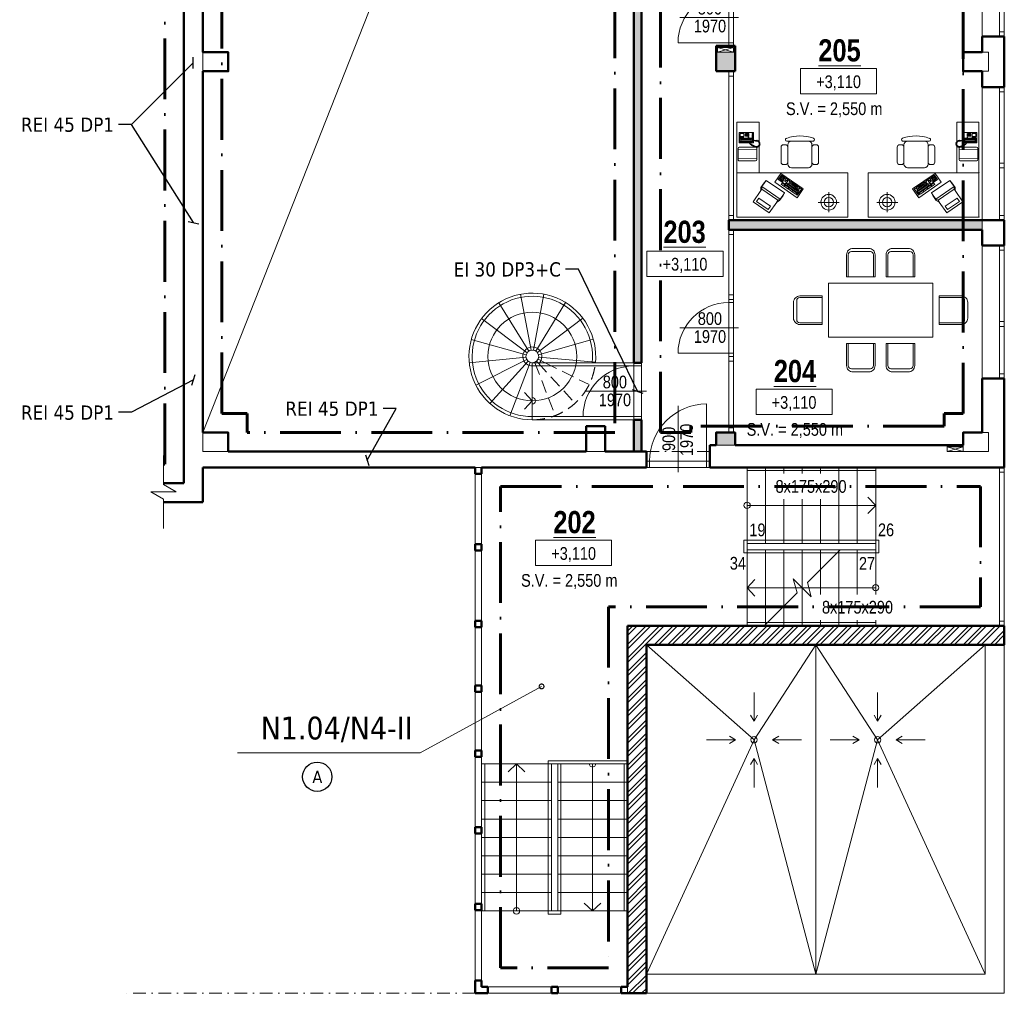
# Model space of a CAD drawing. Header units: millimetres. Extents: x 25686 to 158540, y -33439 to 84825.
# Tile 18 of 23: x 109312 to 124854, y 46792 to 62157. Entities that reach past the tile are written whole.
import ezdxf
from ezdxf.enums import TextEntityAlignment as Align

# ---------------------------------------------------------------- set-up
doc = ezdxf.new("R2010")
doc.units = ezdxf.units.MM
doc.header["$LTSCALE"] = 400
for name, pattern in [('ACAD_ISO10W100', [18, 12, -3, 0, -3]), ('DASHDOT', [1, 0.5, -0.25, 0, -0.25]), ('DASHED', [0.75, 0.5, -0.25])]:
    doc.linetypes.add(name, pattern=pattern)
for name, color, linetype, lineweight in [('N_kce-pohled', 7, 'Continuous', 18), ('N_kce_nad_viditelné', 7, 'DASHDOT', 18), ('N_kce_pod', 7, 'DASHED', 18), ('N_kóty_výškové', 7, 'Continuous', 13), ('N_nábytek', 7, 'Continuous', 13), ('N_popis', 7, 'Continuous', 13), ('N_popis místnosti', 7, 'Continuous', 13), ('N_tenká', 7, 'Continuous', 18), ('N_tlustá', 7, 'Continuous', 50), ('N_výplně otvorů', 7, 'Continuous', 18), ('N_šrafy', 7, 'Continuous', 13), ('PBS', 1, 'ACAD_ISO10W100', 60), ('PBS - požární odolnost', 1, 'Continuous', 30), ('S_kce_pohled', 7, 'Continuous', 18), ('S_popis', 7, 'Continuous', 13), ('S_tenká', 7, 'Continuous', 18), ('S_tlustá', 7, 'Continuous', 50)]:
    doc.layers.add(name, color=color, linetype=linetype, lineweight=lineweight)
doc.styles.add('PBS', font='tahoma.ttf')
doc.styles.get("Standard").update_dxf_attribs({"font": 'ARIALN.TTF'})
doc.dimstyles.new('pozice', dxfattribs={"dimscale": 0, "dimtxt": 400, "dimasz": 125, "dimexe": 0.2, "dimexo": 0, "dimgap": 100, "dimtad": 0, "dimjust": 2, "dimdec": 0, "dimrnd": 5, "dimzin": 0, "dimdsep": 46, "dimtxsty": 'Standard', "dimblk": 'NONE', "dimcen": 0, "dimse1": 1, "dimse2": 1, "dimclrd": 256, "dimclre": 4, "dimclrt": 256, "dimadec": 0, "dimazin": 0, "dimtfac": 1, "dimtdec": 0, "dimtmove": 2, "dimatfit": 2, "dimldrblk": 'DOTSMALL', "dimfxl": 1, "dimtvp": 1, "dimtolj": 1, "dimtzin": 0, "dimlwd": 20, "dimarcsym": 0})
doc.dimstyles.new('pozice-dveře', dxfattribs={"dimscale": 0, "dimtxt": 0.15, "dimasz": 125, "dimexe": 0.2, "dimexo": 0, "dimgap": 0.05, "dimtad": 1, "dimjust": 1, "dimdec": 0, "dimrnd": 5, "dimzin": 0, "dimdsep": 46, "dimtxsty": 'Standard', "dimblk": 'OBLIQUE', "dimcen": 0, "dimse1": 1, "dimse2": 1, "dimclrd": 256, "dimclre": 4, "dimclrt": 256, "dimadec": 0, "dimazin": 0, "dimtfac": 1, "dimtdec": 0, "dimtmove": 0, "dimatfit": 1, "dimldrblk": 'OBLIQUE', "dimfxl": 1, "dimtvp": 1, "dimtolj": 1, "dimtzin": 0, "dimlwd": 25, "dimarcsym": 0})

# ---------------------------------------------------------------- blocks, each defined once
blk = doc.blocks.new('*U141')
at = {"color": 0}
for p, q in [((0, 75), (900, 75)), ((0, 75), (0, 0)), ((0, 0), (900, 0)), ((75, 75), (75, 0)), ((825, 0), (825, 75)), ((900, 0), (900, 75))]:
    blk.add_line(p, q, dxfattribs=at)
blk = doc.blocks.new('*U139')
at = {"color": 0}
for p, q in [((0, 75), (900, 75)), ((0, 75), (0, 0)), ((0, 0), (900, 0)), ((75, 75), (75, 0)), ((825, 0), (825, 75)), ((900, 0), (900, 75))]:
    blk.add_line(p, q, dxfattribs=at)
blk = doc.blocks.new('A$C1C031582')
for p, q in [((0, 3500), (0, 746)), ((1399, 3500), (0, 3500)), ((1399, 0), (1399, 3500)), ((464, 2564), (464, 3224)), ((788, 2900), (154, 2900)), ((1656, 2503), (1656, 2444)), ((2207, 2579), (1731, 2579)), ((2283, 2444), (2283, 2503)), ((1559, 2255), (1559, 1718)), ((1731, 2369), (1672, 2369)), ((1731, 2369), (2207, 2369)), ((2280, 2369), (2207, 2369)), ((2394, 2416), (2394, 2255)), ((2394, 2255), (2394, 1718)), ((1672, 1605), (1731, 1605)), ((2207, 1605), (1731, 1605)), ((2207, 1605), (2280, 1605)), ((2394, 1718), (2394, 1605)), ((2394, 1605), (2394, 1576)), ((1656, 1529), (1656, 1470)), ((1731, 1395), (2207, 1395)), ((2283, 1470), (2283, 1529)), ((0, 0), (0, 743)), ((1399, 700), (2999, 700)), ((2170, 628), (1817, 628)), ((2999, 700), (2999, 0)), ((2999, 0), (0, 0)), ((2165, 36), (1812, 38))]:
    blk.add_line(p, q)
at = {"linetype": 'ByBlock'}
for p, q in [((889, 2093), (609, 1900)), ((609, 1900), (1098, 1192)), ((725, 1932), (687, 1906)), ((687, 1906), (710, 1873)), ((710, 1873), (747, 1899)), ((760, 1880), (723, 1855)), ((747, 1899), (725, 1932)), ((743, 1944), (888, 2044)), ((1030, 1530), (743, 1944)), ((837, 1768), (760, 1880)), ((767, 1920), (791, 1936)), ((791, 1936), (797, 1926)), ((797, 1926), (830, 1949)), ((805, 1925), (1024, 1608)), ((830, 1949), (836, 1940)), ((836, 1940), (864, 1959)), ((843, 1930), (1042, 1641)), ((864, 1959), (874, 1945)), ((874, 1945), (902, 1964)), ((880, 1936), (1067, 1665)), ((888, 2044), (917, 2002)), ((1377, 1385), (889, 2093)), ((917, 2002), (889, 1983)), ((889, 1983), (905, 1960)), ((905, 1960), (933, 1979)), ((933, 1979), (1123, 1704)), ((962, 1937), (934, 1918)), ((934, 1918), (1069, 1722)), ((723, 1855), (800, 1743)), ((800, 1743), (837, 1768)), ((847, 1755), (810, 1729)), ((810, 1729), (887, 1617)), ((924, 1643), (847, 1755)), ((887, 1617), (924, 1643)), ((931, 1633), (893, 1608)), ((893, 1608), (974, 1491)), ((1011, 1517), (931, 1633)), ((1030, 1599), (1002, 1580)), ((1174, 1629), (1030, 1530)), ((1037, 1590), (1030, 1599)), ((1097, 1562), (1036, 1520)), ((1064, 1609), (1037, 1590)), ((1075, 1644), (1052, 1627)), ((1052, 1627), (1064, 1609)), ((1093, 1677), (1065, 1658)), ((1065, 1658), (1075, 1644)), ((1069, 1722), (1097, 1741)), ((1123, 1704), (1095, 1685)), ((1095, 1685), (1117, 1652)), ((1158, 1474), (1097, 1562)), ((1117, 1652), (1145, 1671)), ((1167, 1570), (1139, 1550)), ((1145, 1671), (1174, 1629)), ((1180, 1620), (1148, 1598)), ((1148, 1598), (1167, 1570)), ((1242, 1532), (1180, 1620)), ((473, 1256), (138, 1012)), ((526, 1348), (473, 1256)), ((485, 1257), (532, 1290)), ((680, 1454), (526, 1348)), ((532, 1290), (562, 1365)), ((882, 782), (532, 1290)), ((562, 1365), (683, 1449)), ((964, 783), (562, 1365)), ((761, 1496), (680, 1454)), ((683, 1449), (761, 1496)), ((1157, 923), (761, 1496)), ((974, 1491), (1011, 1517)), ((1017, 1508), (980, 1482)), ((980, 1482), (1041, 1393)), ((1079, 1419), (1017, 1508)), ((1036, 1520), (1097, 1432)), ((1041, 1393), (1079, 1419)), ((1097, 1432), (1158, 1474)), ((1098, 1192), (1377, 1385)), ((1247, 1514), (1107, 1418)), ((1107, 1418), (1184, 1306)), ((1135, 1437), (1189, 1358)), ((1139, 1550), (1162, 1518)), ((1162, 1518), (1190, 1537)), ((1166, 1452), (1217, 1377)), ((1184, 1306), (1324, 1403)), ((1190, 1537), (1209, 1509)), ((1253, 1395), (1193, 1353)), ((1193, 1353), (1209, 1330)), ((1195, 1479), (1250, 1400)), ((1209, 1509), (1242, 1532)), ((1227, 1494), (1262, 1442)), ((1324, 1403), (1247, 1514)), ((1304, 1431), (1253, 1395)), ((1253, 1395), (1269, 1372)), ((1262, 1442), (1285, 1458)), ((138, 1012), (486, 508)), ((237, 990), (344, 1064)), ((237, 990), (494, 617)), ((344, 1064), (601, 691)), ((486, 508), (836, 750)), ((494, 617), (601, 691)), ((836, 750), (882, 782)), ((836, 750), (935, 756)), ((882, 782), (964, 783)), ((935, 756), (1084, 859)), ((964, 783), (1085, 867)), ((1084, 859), (1157, 923)), ((1085, 867), (1157, 923)), ((1853, 38), (1858, 622)), ((2218, 624), (2199, 618)), ((2204, 646), (2202, 633)), ((2202, 633), (2218, 624)), ((2224, 646), (2204, 646)), ((2214, 675), (2209, 663)), ((2209, 663), (2224, 646)), ((2232, 670), (2214, 675)), ((2232, 695), (2223, 687)), ((2223, 687), (2232, 670)), ((2225, 611), (2234, 659)), ((2250, 687), (2232, 695)), ((2234, 659), (2262, 686)), ((2252, 713), (2242, 704)), ((2242, 704), (2250, 687)), ((2265, 697), (2252, 713)), ((2262, 686), (2299, 702)), ((2274, 721), (2264, 716)), ((2264, 716), (2265, 697)), ((2288, 708), (2274, 721)), ((2289, 725), (2288, 708)), ((2301, 728), (2289, 725)), ((2299, 702), (2337, 699)), ((2308, 708), (2301, 728)), ((2313, 726), (2308, 708)), ((2323, 725), (2313, 726)), ((2331, 708), (2323, 725)), ((2339, 725), (2331, 708)), ((2337, 699), (2371, 681)), ((2353, 721), (2339, 725)), ((2351, 700), (2353, 721)), ((2366, 713), (2351, 700)), ((2378, 705), (2366, 713)), ((2371, 681), (2395, 651)), ((2376, 688), (2378, 705)), ((2390, 699), (2376, 688)), ((2400, 688), (2390, 699)), ((2391, 670), (2400, 688)), ((2410, 674), (2391, 670)), ((2395, 651), (2398, 611)), ((2400, 645), (2418, 659)), ((2421, 643), (2400, 645)), ((2404, 615), (2422, 626)), ((2418, 659), (2410, 674)), ((2422, 626), (2421, 643)), ((1773, 78), (1777, 588)), ((2125, 36), (2129, 620)), ((2199, 618), (2202, 602)), ((2202, 602), (2219, 602)), ((2219, 602), (2206, 589)), ((2206, 589), (2210, 575)), ((2210, 588), (2206, 75)), ((2210, 575), (2230, 575)), ((2230, 575), (2212, 568)), ((2212, 568), (2218, 549)), ((2218, 549), (2237, 551)), ((2246, 551), (2225, 611)), ((2237, 551), (2225, 533)), ((2225, 533), (2232, 523)), ((2232, 523), (2250, 528)), ((2250, 528), (2241, 511)), ((2241, 511), (2248, 497)), ((2266, 514), (2246, 551)), ((2248, 497), (2265, 503)), ((2265, 503), (2253, 488)), ((2253, 488), (2260, 474)), ((2260, 474), (2277, 482)), ((2264, 509), (2266, 514)), ((2269, 508), (2264, 509)), ((2277, 482), (2264, 467)), ((2264, 467), (2269, 457)), ((2282, 482), (2269, 508)), ((2269, 457), (2287, 463)), ((2287, 463), (2277, 444)), ((2277, 444), (2282, 435)), ((2302, 447), (2282, 482)), ((2282, 435), (2299, 440)), ((2299, 440), (2288, 423)), ((2288, 423), (2291, 416)), ((2291, 416), (2298, 414)), ((2298, 414), (2309, 414)), ((2314, 428), (2302, 447)), ((2306, 422), (2314, 428)), ((2313, 422), (2306, 422)), ((2309, 414), (2318, 402)), ((2316, 418), (2313, 422)), ((2325, 412), (2316, 418)), ((2318, 402), (2326, 397)), ((2332, 407), (2325, 412)), ((2326, 397), (2343, 395)), ((2343, 405), (2332, 407)), ((2343, 512), (2350, 518)), ((2343, 78), (2343, 512)), ((2350, 518), (2417, 518)), ((2369, 474), (2384, 493)), ((2369, 96), (2369, 474)), ((2378, 483), (2375, 471)), ((2375, 471), (2403, 442)), ((2375, 471), (2375, 386)), ((2375, 386), (2381, 370)), ((2391, 490), (2378, 483)), ((2381, 370), (2391, 354)), ((2384, 493), (2421, 493)), ((2406, 449), (2391, 490)), ((2421, 490), (2391, 490)), ((2391, 354), (2394, 332)), ((2394, 332), (2394, 273)), ((2398, 611), (2395, 596)), ((2395, 596), (2407, 588)), ((2403, 442), (2406, 449)), ((2403, 273), (2403, 442)), ((2423, 612), (2404, 615)), ((2407, 588), (2406, 571)), ((2406, 571), (2408, 556)), ((2406, 449), (2450, 449)), ((2408, 556), (2416, 526)), ((2414, 589), (2421, 596)), ((2416, 586), (2414, 589)), ((2416, 569), (2416, 586)), ((2423, 539), (2416, 569)), ((2416, 526), (2420, 505)), ((2420, 505), (2422, 480)), ((2421, 596), (2423, 612)), ((2422, 480), (2431, 480)), ((2431, 507), (2423, 539)), ((2428, 518), (2664, 518)), ((2431, 480), (2431, 507)), ((2431, 493), (2475, 493)), ((2466, 490), (2431, 490)), ((2450, 449), (2466, 490)), ((2453, 442), (2450, 449)), ((2482, 471), (2453, 442)), ((2453, 273), (2453, 442)), ((2466, 354), (2463, 332)), ((2463, 332), (2463, 273)), ((2466, 490), (2479, 483)), ((2475, 370), (2466, 354)), ((2475, 493), (2491, 477)), ((2482, 386), (2475, 370)), ((2479, 483), (2482, 471)), ((2482, 471), (2482, 386)), ((2491, 477), (2491, 96)), ((2510, 376), (2535, 376)), ((2510, 358), (2510, 376)), ((2535, 358), (2510, 358)), ((2513, 496), (2513, 477)), ((2545, 496), (2513, 496)), ((2513, 477), (2545, 477)), ((2535, 376), (2535, 358)), ((2545, 477), (2545, 496)), ((2554, 376), (2573, 376)), ((2554, 358), (2554, 376)), ((2573, 358), (2554, 358)), ((2554, 323), (2554, 342)), ((2554, 342), (2573, 342)), ((2573, 323), (2554, 323)), ((2557, 496), (2557, 477)), ((2589, 496), (2557, 496)), ((2557, 477), (2589, 477)), ((2573, 376), (2573, 358)), ((2573, 342), (2573, 323)), ((2586, 358), (2586, 376)), ((2586, 376), (2604, 376)), ((2604, 358), (2586, 358)), ((2586, 323), (2586, 342)), ((2586, 342), (2604, 342)), ((2604, 323), (2586, 323)), ((2589, 477), (2589, 496)), ((2601, 496), (2601, 477)), ((2633, 496), (2601, 496)), ((2601, 477), (2633, 477)), ((2604, 376), (2604, 358)), ((2604, 342), (2604, 323)), ((2617, 376), (2636, 376)), ((2617, 358), (2617, 376)), ((2636, 358), (2617, 358)), ((2617, 342), (2636, 342)), ((2617, 323), (2617, 342)), ((2636, 323), (2617, 323)), ((2633, 477), (2633, 496)), ((2636, 376), (2636, 358)), ((2636, 342), (2636, 323)), ((2664, 518), (2671, 512)), ((2671, 512), (2671, 78)), ((2350, 71), (2343, 78)), ((2664, 71), (2350, 71)), ((2384, 81), (2369, 96)), ((2375, 188), (2381, 203)), ((2375, 103), (2375, 188)), ((2375, 103), (2403, 131)), ((2378, 90), (2375, 103)), ((2391, 84), (2378, 90)), ((2381, 203), (2391, 219)), ((2479, 81), (2384, 81)), ((2391, 219), (2394, 241)), ((2406, 125), (2391, 84)), ((2466, 84), (2391, 84)), ((2394, 241), (2394, 273)), ((2403, 273), (2403, 131)), ((2403, 131), (2406, 125)), ((2406, 125), (2450, 125)), ((2453, 131), (2450, 125)), ((2450, 125), (2466, 84)), ((2453, 273), (2453, 131)), ((2482, 103), (2453, 131)), ((2463, 241), (2463, 273)), ((2466, 219), (2463, 241)), ((2475, 203), (2466, 219)), ((2466, 84), (2479, 90)), ((2482, 188), (2475, 203)), ((2479, 90), (2482, 103)), ((2491, 96), (2479, 81)), ((2482, 103), (2482, 188)), ((2513, 210), (2513, 200)), ((2538, 210), (2513, 210)), ((2513, 200), (2538, 200)), ((2513, 191), (2513, 181)), ((2538, 191), (2513, 191)), ((2513, 181), (2538, 181)), ((2538, 172), (2513, 172)), ((2513, 172), (2513, 162)), ((2513, 162), (2538, 162)), ((2513, 153), (2513, 144)), ((2538, 153), (2513, 153)), ((2513, 144), (2538, 144)), ((2513, 134), (2513, 125)), ((2538, 134), (2513, 134)), ((2513, 125), (2538, 125)), ((2513, 115), (2513, 106)), ((2538, 115), (2513, 115)), ((2513, 106), (2538, 106)), ((2538, 200), (2538, 210)), ((2538, 181), (2538, 191)), ((2538, 162), (2538, 172)), ((2538, 144), (2538, 153)), ((2538, 125), (2538, 134)), ((2538, 106), (2538, 115)), ((2548, 216), (2639, 216)), ((2548, 100), (2548, 216)), ((2639, 100), (2548, 100)), ((2554, 307), (2573, 307)), ((2554, 288), (2554, 307)), ((2573, 288), (2554, 288)), ((2554, 273), (2573, 273)), ((2554, 254), (2554, 273)), ((2573, 254), (2554, 254)), ((2573, 307), (2573, 288)), ((2573, 273), (2573, 254)), ((2586, 307), (2604, 307)), ((2586, 288), (2586, 307)), ((2604, 288), (2586, 288)), ((2586, 254), (2586, 273)), ((2586, 273), (2604, 273)), ((2604, 254), (2586, 254)), ((2604, 307), (2604, 288)), ((2604, 273), (2604, 254)), ((2617, 307), (2636, 307)), ((2617, 288), (2617, 307)), ((2636, 288), (2617, 288)), ((2617, 273), (2636, 273)), ((2617, 254), (2617, 273)), ((2636, 254), (2617, 254)), ((2636, 307), (2636, 288)), ((2636, 273), (2636, 254)), ((2639, 216), (2639, 100)), ((2671, 78), (2664, 71))]:
    blk.add_line(p, q, dxfattribs=at)
for radius in [248, 148]:
    blk.add_circle((468, 2898), radius)
for centre, radius, start, end in [((1731, 2503), 75.6, 90, 180), ((2207, 2503), 75.6, 0, 90), ((1672, 2255), 113, 90, 180), ((1731, 2444), 75.6, 180, 270), ((2207, 2444), 75.6, 270, 0), ((2280, 2255), 113, 0, 90), ((2441, 2399), 50.2, 20.0456, 159.9544), ((1323, 1991), 1239, 339.6389, 20.0456), ((1672, 1718), 113, 180, 270), ((1731, 1529), 75.6, 90, 180), ((2207, 1529), 75.6, 0, 90), ((2280, 1718), 113, 270, 0), ((2441, 1576), 47.4, 180, 339.6389), ((1731, 1470), 75.6, 180, 270), ((2207, 1470), 75.6, 270, 0), ((1817, 588), 40, 90, 179.5491), ((2170, 588), 40, 359.5491, 90), ((1813, 78), 40, 179.5491, 269.603), ((2166, 76), 40, 269.603, 359.5491)]:
    blk.add_arc(centre, radius, start, end)
for p in [(0, 0), (1399, 0)]:
    blk.add_point(p, dxfattribs=at)
blk = doc.blocks.new('*U70')
at = {"linetype": 'ByBlock'}
for p, q in [((-400, 0), (-450, 0)), ((-400, -75), (-400, 0)), ((0, 78), (0, -846)), ((-400, -75), (-450, -75)), ((400, 0), (400, -75)), ((450, 0), (400, 0)), ((400, -75), (400, -875)), ((450, -75), (400, -75))]:
    blk.add_line(p, q, dxfattribs=at)
for p, q in [((-450, -75), (-450, 0)), ((450, -75), (450, 0))]:
    blk.add_line(p, q)
at = {"linetype": 'Continuous'}
for p, q in [((400, 0), (-400, 0)), ((400, -75), (-400, -75))]:
    blk.add_line(p, q, dxfattribs=at)
at = {"linetype": 'ByBlock'}
blk.add_arc((400, -75), 800, 180, 270, dxfattribs=at)
at = {"linetype": 'ByBlock', "flags": 8}
blk.add_attdef('SIRKA', text='', height=100, rotation=90, dxfattribs=at).set_placement((13, -372), align=Align.BOTTOM_CENTER)
blk.add_attdef('VYSKA', text='', height=100, rotation=90, dxfattribs=at).set_placement((35, -371), align=Align.TOP_CENTER)
blk = doc.blocks.new('*U79')
at = {"color": 0}
for p, q in [((0, 75), (2350, 75)), ((0, 75), (0, 0)), ((0, 0), (2350, 0)), ((75, 75), (75, 0)), ((2275, 0), (2275, 75)), ((2350, 0), (2350, 75))]:
    blk.add_line(p, q, dxfattribs=at)
blk = doc.blocks.new('*U52')
at = {"color": 0}
for p, q in [((0, 75), (1100, 75)), ((0, 75), (0, 0)), ((0, 0), (1100, 0)), ((75, 75), (75, 0)), ((1025, 0), (1025, 75)), ((1100, 0), (1100, 75))]:
    blk.add_line(p, q, dxfattribs=at)
blk = doc.blocks.new('*U66')
at = {"linetype": 'ByBlock'}
for p, q in [((-400, 0), (-450, 0)), ((-400, -75), (-400, 0)), ((0, 78), (0, -846)), ((-400, -75), (-450, -75)), ((400, 0), (400, -75)), ((450, 0), (400, 0)), ((400, -75), (400, -875)), ((450, -75), (400, -75))]:
    blk.add_line(p, q, dxfattribs=at)
for p, q in [((-450, -75), (-450, 0)), ((450, -75), (450, 0))]:
    blk.add_line(p, q)
at = {"linetype": 'Continuous'}
for p, q in [((400, 0), (-400, 0)), ((400, -75), (-400, -75))]:
    blk.add_line(p, q, dxfattribs=at)
at = {"linetype": 'ByBlock'}
blk.add_arc((400, -75), 800, 180, 270, dxfattribs=at)
at = {"linetype": 'ByBlock', "flags": 8}
blk.add_attdef('SIRKA', text='', height=100, rotation=90, dxfattribs=at).set_placement((13, -372), align=Align.BOTTOM_CENTER)
blk.add_attdef('VYSKA', text='', height=100, rotation=90, dxfattribs=at).set_placement((35, -371), align=Align.TOP_CENTER)
blk = doc.blocks.new('*U53')
at = {"color": 0}
for p, q in [((0, 75), (1200, 75)), ((0, 75), (0, 0)), ((0, 0), (1200, 0)), ((75, 75), (75, 0)), ((1125, 0), (1125, 75)), ((1200, 0), (1200, 75))]:
    blk.add_line(p, q, dxfattribs=at)
blk = doc.blocks.new('*U71')
at = {"linetype": 'ByBlock'}
for p, q in [((0, -78), (0, 971)), ((450, 100), (450, 1000)), ((-450, 100), (-500, 100)), ((-450, 100), (-450, 0)), ((450, 0), (450, 100)), ((500, 100), (450, 100)), ((500, 0), (450, 0)), ((-450, 0), (-500, 0))]:
    blk.add_line(p, q, dxfattribs=at)
at = {"linetype": 'Continuous'}
for p, q in [((450, 100), (-450, 100)), ((450, 0), (-450, 0))]:
    blk.add_line(p, q, dxfattribs=at)
at = {"linetype": 'ByBlock'}
blk.add_arc((450, 100), 900, 90, 180, dxfattribs=at)
at = {"linetype": 'ByBlock', "flags": 8}
blk.add_attdef('SIRKA', text='', height=100, rotation=90, dxfattribs=at).set_placement((13, 448), align=Align.BOTTOM_CENTER)
blk.add_attdef('VYSKA', text='', height=100, rotation=90, dxfattribs=at).set_placement((35, 440), align=Align.TOP_CENTER)
blk = doc.blocks.new('*U140')
at = {"color": 0}
for p, q in [((0, 75), (900, 75)), ((0, 75), (0, 0)), ((0, 0), (900, 0)), ((75, 75), (75, 0)), ((825, 0), (825, 75)), ((900, 0), (900, 75))]:
    blk.add_line(p, q, dxfattribs=at)
blk = doc.blocks.new('*U73')
for p, q in [((12, 0), (0, 0)), ((0, 0), (0, -4)), ((12, -4), (12, 0)), ((0, -4), (12, -4))]:
    blk.add_line(p, q)
blk.add_attdef('VYSKA', text='', height=2).set_placement((6, -3.08), align=Align.CENTER)
blk = doc.blocks.new('*U74')
at = {"ltscale": 5}
for p, q in [((40.6, 0), (0, 0)), ((38.11, 2.61), (40.6, 0)), ((38.11, -2.61), (40.6, 0))]:
    blk.add_line(p, q, dxfattribs=at)
blk.add_circle((0, 0), 1, dxfattribs=at)
blk = doc.blocks.new('*U75')
at = {"ltscale": 5}
for p, q in [((40.6, 0), (0, 0)), ((38.11, 2.61), (40.6, 0)), ((38.11, -2.61), (40.6, 0))]:
    blk.add_line(p, q, dxfattribs=at)
blk.add_circle((0, 0), 1, dxfattribs=at)
blk = doc.blocks.new('zidle_02')
for points in [[(125, 450), (-125, 450, 0.414214), (-225, 350), (-225, 0), (225, 0), (225, 350, 0.414214)], [(150, 400), (-150, 400, 0.414214), (-200, 350), (-200, 0), (200, 0), (200, 350, 0.414214)]]:
    blk.add_lwpolyline(points, format="xyb", close=True)
blk = doc.blocks.new('*U36')
at = {"lineweight": 13}
blk.add_lwpolyline([(0, 0), (1650, 0), (1650, 850), (0, 850)], close=True, dxfattribs=at)
blk.add_blockref('zidle_02', (512.5, 950))
at = {"xscale": -1}
blk.add_blockref('zidle_02', (1137.5, 950), dxfattribs=at)
for p, rotation in [((-100, 425), 90), ((1137.5, -100), 180)]:
    blk.add_blockref('zidle_02', p, dxfattribs=dict(rotation=rotation))
for p, rotation in [((1750, 425), 270), ((512.5, -100), 180)]:
    blk.add_blockref('zidle_02', p, dxfattribs=dict(at, rotation=rotation))
blk = doc.blocks.new('*U104')
at = {"ltscale": 5}
for p, q in [((46.4, 0), (0, 0)), ((43.91, 2.61), (46.4, 0)), ((43.91, -2.61), (46.4, 0))]:
    blk.add_line(p, q, dxfattribs=at)
blk.add_circle((0, 0), 1, dxfattribs=at)
blk = doc.blocks.new('*U105')
at = {"color": 0}
blk.add_line((0, 1), (0, -1), dxfattribs=at)
at = {"ltscale": 5}
for p, q in [((46.4, 0), (0, 0)), ((43.91, 2.61), (46.4, 0)), ((43.91, -2.61), (46.4, 0))]:
    blk.add_line(p, q, dxfattribs=at)
blk.add_arc((0, 0), 1, 270, 90, dxfattribs=at)
blk = doc.blocks.new('*U106')
at = {"color": 0}
for p, q in [((0, 75), (2500, 75)), ((0, 75), (0, 0)), ((0, 0), (2500, 0)), ((75, 75), (75, 0)), ((2425, 0), (2425, 75)), ((2500, 0), (2500, 75))]:
    blk.add_line(p, q, dxfattribs=at)
blk = doc.blocks.new('*U144')
at = {"color": 0}
for p, q in [((0, 75), (1275, 75)), ((0, 75), (0, 0)), ((0, 0), (1275, 0)), ((75, 75), (75, 0)), ((1200, 0), (1200, 75)), ((1275, 0), (1275, 75))]:
    blk.add_line(p, q, dxfattribs=at)
blk = doc.blocks.new('*U196')
at = {"color": 0}
for p in [(-3.91, 1.12), (3.3, 0), (-3.91, -1.12)]:
    blk.add_line(p, (-5.84, 0), dxfattribs=at)
blk.add_attdef('SPÁD', (-3.2, 0.75), '', height=2, dxfattribs=at)
blk = doc.blocks.new('*U197')
at = {"color": 0}
for p in [(-3.3, 0), (3.91, 1.12), (3.91, -1.12)]:
    blk.add_line(p, (5.84, 0), dxfattribs=at)
blk.add_attdef('SPÁD', (-3.2, 0.75), '', height=2, dxfattribs=at)
blk = doc.blocks.new('*U212')
at = {"linetype": 'Continuous'}
for p, q in [((400, 0), (-400, 0)), ((400, -125), (-400, -125))]:
    blk.add_line(p, q, dxfattribs=at)
at = {"linetype": 'ByBlock'}
for p, q in [((-400, -125), (-400, 0)), ((0, 78), (0, -896)), ((400, 0), (400, -125)), ((450, 0), (400, 0)), ((-400, 0), (-450, 0)), ((-400, -125), (-450, -125)), ((400, -125), (400, -925)), ((450, -125), (400, -125))]:
    blk.add_line(p, q, dxfattribs=at)
for p, q in [((450, -125), (450, 0)), ((-450, -125), (-450, 0))]:
    blk.add_line(p, q)
blk.add_arc((400, -125), 800, 180, 270, dxfattribs=at)
at = {"linetype": 'ByBlock', "flags": 8}
blk.add_attdef('SIRKA', text='', height=100, rotation=90, dxfattribs=at).set_placement((13, -422), align=Align.BOTTOM_CENTER)
blk.add_attdef('VYSKA', text='', height=100, rotation=90, dxfattribs=at).set_placement((35, -421), align=Align.TOP_CENTER)
blk = doc.blocks.new('_Oblique')
at = {"color": 0, "linetype": 'ByBlock', "lineweight": -2}
blk.add_line((-0.5, -0.5), (0.5, 0.5), dxfattribs=at)
blk = doc.blocks.new('_DotSmall')
at = {"color": 0, "linetype": 'ByBlock', "const_width": 0.5}
blk.add_lwpolyline([(-0.0625, 0, 1), (0.0625, 0, 1)], format="xyb", close=True, dxfattribs=at)
blk = doc.blocks.new('_None')

msp = doc.modelspace()

# ---------------------------------------------------------------- hatches: boundary and pattern name
at = {"layer": 'N_šrafy'}
h = msp.add_hatch(dxfattribs=at)
h.set_pattern_fill('CROSS', scale=250)
h.set_pattern_definition([(0, (0, 0), (62.5, 62.5), [31.25, -93.75]), (90, (15.625, -15.625), (-62.5, 62.5), [31.25, -93.75])])
h.paths.add_polyline_path([(119129, 72892), (119004, 72892), (119004, 56742), (119129, 56742)])
h.paths.add_polyline_path([(119129, 55842), (119004, 55842), (119004, 55342), (119129, 55342)])
h.paths.add_polyline_path([(124504, 58992), (120504, 58992), (120504, 58842), (124504, 58842)])
h.paths.add_polyline_path([(124054, 67492), (120604, 67492), (120604, 67342), (124054, 67342)])
h.paths.add_polyline_path([(122754, 71442), (122654, 71442), (122654, 70392), (122654, 70292), (122754, 70292)])
h.paths.add_polyline_path([(120604, 74092), (120604, 74142), (120504, 74142), (120504, 73192), (120604, 73192)])
h.paths.add_polyline_path([(114304, 76242), (114204, 76242), (114204, 76142), (114204, 75092), (114304, 75092)])
h.paths.add_polyline_path([(114304, 74292), (114204, 74292), (114204, 73292), (114304, 73292)])
h.paths.add_polyline_path([(113254, 73892), (113154, 73892), (113154, 73292), (113254, 73292)])
h.paths.add_polyline_path([(113254, 76142), (113154, 76142), (113154, 74692), (113254, 74692)])
h.paths.add_polyline_path([(124354, 63992), (124354, 64142), (120504, 64142), (120504, 63992)])
h = msp.add_hatch(dxfattribs=at)
h.set_pattern_fill('ZELEZOBETON', scale=50)
h.set_pattern_definition([(45, (0, 0), (-176.7767, 176.7767), []), (45, (70.7, 0), (-176.7767, 176.7767), []), (45, (212.13, 0), (-106.066, 247.48737), [100, -50, 0, -50])])
h.paths.add_polyline_path([(124204, 73342), (122904, 73342), (122904, 74242), (122654, 74242), (122654, 71442), (122754, 71442), (123354, 71442), (124504, 71442), (124504, 71692), (122904, 71692), (122904, 73092), (124204, 73092)])
h.paths.add_polyline_path([(120604, 67642), (120304, 67642), (120304, 67342), (120604, 67342)])
h.paths.add_polyline_path([(120604, 66342), (120304, 66342), (120304, 66042), (120604, 66042)])
h.paths.add_polyline_path([(120604, 61642), (120304, 61642), (120304, 61342), (120604, 61342)])
h.paths.add_polyline_path([(120604, 55642), (120304, 55642), (120304, 55442), (120604, 55442)])
h.paths.add_polyline_path([(120604, 73192), (120304, 73192), (120304, 72892), (120604, 72892)])
h = msp.add_hatch(dxfattribs=at)
h.set_pattern_fill('ZDIVO-OBECNE', scale=50)
h.set_pattern_definition([(45, (0, 0), (-106.06602, 106.06602), []), (45, (70.71, 0), (-106.06602, 106.06602), [])])
h.paths.add_polyline_path([(124854, 52592), (124779, 52592), (118904, 52592), (118904, 46892), (118904, 46792), (119204, 46792), (119204, 52292), (124854, 52292)])

# ---------------------------------------------------------------- linework, layer by layer
at = {"layer": 'N_kce-pohled', "color": 7}
for p, q in [((120794, 52592), (120794, 55092)), ((122824, 55042), (120794, 55042)), ((121084, 55092), (121084, 53892)), ((121374, 55092), (121374, 53892)), ((121664, 55092), (121664, 53892)), ((121954, 55092), (121954, 53892)), ((122244, 55092), (122244, 53892)), ((122534, 55092), (122534, 53892)), ((122824, 52592), (122824, 55092)), ((120744, 53942), (122874, 53942)), ((120744, 53742), (120744, 53942)), ((122874, 53742), (122874, 53942)), ((120794, 53892), (122824, 53892)), ((120794, 53792), (122824, 53792)), ((121084, 52592), (121084, 53792)), ((121374, 52592), (121374, 53792)), ((121664, 52592), (121664, 53792)), ((121954, 52592), (121954, 53792)), ((122534, 52592), (122534, 53792)), ((120744, 53742), (122874, 53742)), ((118854, 48092), (118854, 50412))]:
    msp.add_line(p, q, dxfattribs=at)
for points in [[(117385, 56940), (117217, 57824)], [(117422, 56940), (117585, 57825)], [(117351, 56926), (116874, 57690)], [(117457, 56927), (117928, 57693)], [(117324, 56901), (116603, 57441)], [(117484, 56902), (118201, 57446)], [(117308, 56868), (116441, 57110)], [(117500, 56869), (118365, 57117)], [(117305, 56832), (116409, 56744)], [(117315, 56796), (116512, 56391)], [(117337, 56767), (116735, 56098)], [(117049, 55907), (117369, 56748)], [(117404, 56742), (117404, 55842)], [(117404, 56742), (119004, 56742)], [(117440, 56748), (117443, 56742)], [(117472, 56768), (117495, 56742)], [(117494, 56797), (117606, 56742)], [(117504, 56833), (118400, 56751)], [(117404, 56692), (119004, 56692)], [(117280, 56272), (117404, 56142), (117280, 56011)], [(117404, 55892), (119004, 55892)], [(117404, 55842), (119004, 55842)], [(120794, 52642), (122824, 52642)], [(124554, 52292), (124554, 47092)], [(124854, 52292), (124854, 46792)], [(118904, 50412), (116604, 50412)], [(116654, 50412), (116654, 48092)], [(117654, 50462), (117654, 48042)], [(118904, 50462), (117654, 50462)], [(117704, 50412), (117704, 48092)], [(117804, 50412), (117804, 48092)], [(117854, 50412), (117854, 48042)], [(117704, 50122), (116604, 50122)], [(118904, 50122), (117804, 50122)], [(117704, 49832), (116604, 49832)], [(118904, 49832), (117804, 49832)], [(117704, 49542), (116604, 49542)], [(118904, 49542), (117804, 49542)], [(117704, 49252), (116604, 49252)], [(118904, 49252), (117804, 49252)], [(117704, 48962), (116604, 48962)], [(118904, 48962), (117804, 48962)], [(117704, 48672), (116604, 48672)], [(118904, 48672), (117804, 48672)], [(117704, 48382), (116604, 48382)], [(118904, 48382), (117804, 48382)], [(118904, 48092), (116604, 48092)], [(117854, 48042), (117654, 48042)], [(119204, 47092), (124554, 47092)], [(119204, 46792), (124854, 46792)]]:
    msp.add_lwpolyline(points, dxfattribs=at)
for radius in [700, 100]:
    msp.add_circle((117404, 56842), radius, dxfattribs=at)
for centre, radius, start, end in [((117404, 56842), 1000, 354.2608, 270), ((117404, 56842), 950, 353.9577, 270), ((117404, 56842), 150, 318.1897, 270), ((117404, 56142), 50, 270, 90)]:
    msp.add_arc(centre, radius, start, end, dxfattribs=at)
at = {"layer": 'N_kce_nad_viditelné', "color": 7}
for points in [[(119204, 55342), (120204, 55342)], [(116504, 46792), (110904, 46792)]]:
    msp.add_lwpolyline(points, dxfattribs=at)
at = {"layer": 'N_kce_pod', "color": 7}
for points in [[(117443, 56742), (117766, 55909)], [(117495, 56742), (118078, 56103)], [(117606, 56742), (118300, 56397)]]:
    msp.add_lwpolyline(points, dxfattribs=at)
msp.add_arc((117404, 56842), 1000, 270, 354.2608, dxfattribs=at)
at = {"layer": 'N_tenká', "color": 7}
for p, q in [((120579, 61717), (120579, 61642)), ((120304, 61642), (120604, 61642))]:
    msp.add_line(p, q, dxfattribs=at)
for points in [[(120329, 61717), (120579, 61717)], [(120329, 61642), (120329, 61717)], [(120329, 61642), (120579, 61717)], [(120329, 61717), (120579, 61642)], [(123954, 55417), (124204, 55417)], [(123954, 55342), (124204, 55417)], [(123954, 55417), (124204, 55342)], [(119204, 52292), (120904, 50792), (119204, 47092)], [(121879, 52292), (122854, 50792), (121879, 47092), (120904, 50792), (121879, 52292)], [(121879, 47092), (121879, 52292)], [(124554, 52292), (122854, 50792), (124554, 47092)], [(118904, 46892), (118904, 46792)]]:
    msp.add_lwpolyline(points, dxfattribs=at)
for centre in [(120904, 50792), (122854, 50792)]:
    msp.add_circle(centre, 50, dxfattribs=at)
at = {"layer": 'N_tlustá', "color": 7}
for p, q in [((120604, 61742), (120604, 61342)), ((120604, 61342), (120304, 61342)), ((116504, 55092), (116504, 54992)), ((116604, 55092), (116604, 54992)), ((116604, 54992), (116504, 54992)), ((116604, 53882), (116504, 53882)), ((116504, 53882), (116504, 53782)), ((116604, 53782), (116504, 53782)), ((116604, 53882), (116604, 53782)), ((116604, 52672), (116504, 52672)), ((116504, 52672), (116504, 52572)), ((116604, 52572), (116504, 52572)), ((116604, 52672), (116604, 52572)), ((118904, 46892), (118904, 52592)), ((119204, 52292), (119204, 46792)), ((116604, 51647), (116504, 51647)), ((116504, 51647), (116504, 51547)), ((116604, 51647), (116604, 51547)), ((116604, 51547), (116504, 51547)), ((116604, 50622), (116504, 50622)), ((116504, 50622), (116504, 50522)), ((116604, 50522), (116504, 50522)), ((116604, 50622), (116604, 50522)), ((116604, 49412), (116504, 49412)), ((116504, 49412), (116504, 49312)), ((116604, 49312), (116504, 49312)), ((116604, 49412), (116604, 49312)), ((116604, 48202), (116504, 48202)), ((116504, 48202), (116504, 48102)), ((116604, 48202), (116604, 48102)), ((116604, 48102), (116504, 48102)), ((116604, 46992), (116504, 46992)), ((116504, 46992), (116504, 46792)), ((116604, 46992), (116604, 46892)), ((116704, 46792), (116504, 46792)), ((116704, 46892), (116604, 46892)), ((116704, 46892), (116704, 46792)), ((118904, 46892), (118804, 46892)), ((118804, 46792), (118804, 46892)), ((119204, 46792), (118804, 46792))]:
    msp.add_line(p, q, dxfattribs=at)
for points in [[(119004, 56742), (119004, 72892)], [(119129, 56742), (119129, 72892)], [(120304, 61742), (120604, 61742)], [(120304, 61342), (120304, 61742)], [(124504, 58992), (120504, 58992), (120504, 58842), (124504, 58842)], [(119004, 56742), (119129, 56742)], [(119004, 55342), (119004, 55842)], [(119004, 55842), (119129, 55842)], [(119129, 55342), (119129, 55842)], [(120304, 55442), (120304, 55642), (120604, 55642), (120604, 55442)], [(123954, 55442), (124204, 55442)], [(118904, 52592), (124854, 52592)], [(119204, 52292), (124854, 52292), (124854, 52592)], [(117704, 46892), (117804, 46892)], [(117704, 46892), (117704, 46792)], [(117704, 46792), (117804, 46792)], [(117804, 46892), (117804, 46792)]]:
    msp.add_lwpolyline(points, dxfattribs=at)
at = {"layer": 'N_výplně otvorů', "color": 7}
for points in [[(124504, 63992), (124504, 61892)], [(124504, 61092), (124504, 58992)], [(124504, 58592), (124504, 56492)], [(116504, 54992), (116504, 53882)], [(116604, 54992), (116604, 53882)], [(116504, 53782), (116504, 52672)], [(116604, 53782), (116604, 52672)], [(116504, 52572), (116504, 51647)], [(116604, 52572), (116604, 51647)], [(116504, 51547), (116504, 50622)], [(116604, 51547), (116604, 50622)], [(116504, 50522), (116504, 49412)], [(116604, 50522), (116604, 49412)], [(116504, 49312), (116504, 48202)], [(116604, 49312), (116604, 48202)], [(116504, 48102), (116504, 46992)], [(116604, 48102), (116604, 46992)], [(116704, 46892), (117704, 46892)], [(116704, 46792), (117704, 46792)], [(117804, 46892), (118804, 46892)], [(117804, 46792), (118804, 46792)]]:
    msp.add_lwpolyline(points, dxfattribs=at)
at = {"layer": 'PBS', "ltscale": 0.2}
msp.add_lwpolyline([(112504, 72592), (118704, 72592), (118704, 55642), (112904, 55642), (112904, 55942), (112504, 55942)], close=True, dxfattribs=at)
at = {"layer": 'PBS', "color": 5, "linetype": 'Continuous', "lineweight": 30}
msp.add_circle((114009, 50209), 231, dxfattribs=at)
at = {"layer": 'S_kce_pohled', "color": 7}
for points in [[(112204, 55642), (119004, 72892)], [(111583, 55281), (111583, 54819), (111783, 54704), (111383, 54704), (111583, 54588), (111583, 54127)]]:
    msp.add_lwpolyline(points, dxfattribs=at)
at = {"layer": 'S_tenká', "color": 7}
msp.add_line((123954, 55442), (123954, 55342), dxfattribs=at)
for points in [[(112204, 61642), (112204, 61342)], [(124504, 61642), (124604, 61642), (124604, 61342), (124504, 61342)], [(124504, 58992), (124504, 58842)], [(112204, 55642), (112204, 55342), (112604, 55342)], [(124204, 55442), (124204, 55342), (124604, 55342), (124604, 55642), (124504, 55642)], [(118254, 55342), (118554, 55342)], [(120304, 55442), (120304, 55442), (120604, 55442)], [(124204, 55342), (123954, 55342)], [(116504, 55092), (116604, 55092)]]:
    msp.add_lwpolyline(points, dxfattribs=at)
at = {"layer": 'S_tlustá', "color": 7}
for p, q in [((111904, 54842), (111904, 76972)), ((112604, 55342), (118254, 55342)), ((120204, 55092), (120204, 55442)), ((116504, 55092), (112204, 55092)), ((119204, 55092), (116604, 55092)), ((124854, 55092), (120204, 55092))]:
    msp.add_line(p, q, dxfattribs=at)
for points in [[(112204, 55642), (112204, 61342), (112604, 61342), (112604, 61642), (112204, 61642), (112204, 67342), (112604, 67342)], [(124504, 61892), (124504, 61642), (124204, 61642), (124204, 61342), (124504, 61342), (124504, 61092)], [(124504, 61892), (124854, 61892)], [(124854, 61092), (124854, 61892)], [(124504, 61092), (124854, 61092)], [(124504, 58992), (124854, 58992)], [(124854, 58592), (124854, 58992)], [(124504, 58842), (124504, 58592)], [(124504, 58592), (124854, 58592)], [(124204, 55442), (124204, 55642), (124504, 55642), (124504, 56492)], [(124854, 56492), (124504, 56492)], [(124854, 56492), (124854, 55092)], [(112604, 55342), (112604, 55642), (112204, 55642)], [(118554, 55742), (118254, 55742), (118254, 55342)], [(119204, 55342), (118554, 55342), (118554, 55742)], [(119204, 55092), (119204, 55342)], [(120204, 55442), (120304, 55442)], [(120604, 55442), (123954, 55442)], [(112204, 54542), (112204, 55092)], [(111904, 54842), (111583, 54842)], [(112204, 54542), (111583, 54542)]]:
    msp.add_lwpolyline(points, dxfattribs=at)

# ---------------------------------------------------------------- block references
at = {"layer": 'N_kce-pohled', "color": 7, "xscale": 50, "yscale": 50, "zscale": 50}
msp.add_blockref('*U74', (120794, 54492), dxfattribs=at)
for name, p, rotation in [('*U104', (117154, 48092), 89.99999999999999), ('*U105', (118354, 50412), 270)]:
    msp.add_blockref(name, p, dxfattribs=dict(at, rotation=rotation))
at = {"layer": 'N_kóty_výškové', "color": 7, "xscale": 100, "yscale": 100, "zscale": 100}
for p in [(121638, 61386), (119214, 58506), (120935, 56325)]:
    msp.add_blockref('*U73', p, dxfattribs=at).add_auto_attribs({'VYSKA': '+3,110'})
at = {"layer": 'N_nábytek', "color": 7, "yscale": 0.5, "zscale": 0.5}
for p, xscale, rotation in [((120634, 59042), -0.5, 270.0000000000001), ((124454, 59042), 0.5, 89.99999999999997)]:
    msp.add_blockref('A$C1C031582', p, dxfattribs=dict(at, xscale=xscale, rotation=rotation))
at = {"layer": 'N_nábytek', "color": 7, "rotation": 180}
msp.add_blockref('*U36', (123727, 57997), dxfattribs=at)
at = {"layer": 'N_popis', "color": 7, "xscale": 50, "yscale": 50, "zscale": 50}
for name, p, rotation in [('*U196', (120904, 51376), 90), ('*U196', (122854, 51376), 90), ('*U197', (121488, 50792), 180), ('*U197', (123438, 50792), 180), ('*U196', (120904, 50207), 270), ('*U196', (122854, 50207), 270)]:
    msp.add_blockref(name, p, dxfattribs=dict(at, rotation=rotation))
for p in [(120320, 50792), (122270, 50792)]:
    msp.add_blockref('*U197', p, dxfattribs=at)
at = {"layer": 'N_výplně otvorů', "color": 7, "xscale": -1, "rotation": 90}
for name, p in [('*U141', (124854, 62792)), ('*U144', (124854, 61092)), ('*U140', (124854, 59892)), ('*U144', (124854, 58592)), ('*U139', (124854, 57392)), ('*U106', (124854, 55092))]:
    msp.add_blockref(name, p, dxfattribs=at)
at = {"layer": 'N_výplně otvorů', "color": 7}
ref = msp.add_blockref('*U70', (120579, 62192), dxfattribs=dict(at, rotation=270))
ref.add_attrib('VYSKA', '1970', dxfattribs={"layer": '0', "linetype": 'ByBlock', "height": 200, "rotation": 360}).set_placement((120208, 62157), align=Align.TOP_CENTER)
ref.add_attrib('SIRKA', '800', dxfattribs={"layer": '0', "linetype": 'ByBlock', "height": 200, "rotation": 360}).set_placement((120207, 62179), align=Align.BOTTOM_CENTER)
at = {"layer": 'N_výplně otvorů', "color": 7, "rotation": 270}
for name, p in [('*U79', (120504, 61342)), ('*U52', (120504, 58842)), ('*U53', (120504, 56842))]:
    msp.add_blockref(name, p, dxfattribs=at)
at = {"layer": 'N_výplně otvorů', "color": 7}
ref = msp.add_blockref('*U66', (120579, 57292), dxfattribs=dict(at, rotation=270))
ref.add_attrib('VYSKA', '1970', dxfattribs={"layer": '0', "linetype": 'ByBlock', "height": 200, "rotation": 360}).set_placement((120208, 57257), align=Align.TOP_CENTER)
ref.add_attrib('SIRKA', '800', dxfattribs={"layer": '0', "linetype": 'ByBlock', "height": 200, "rotation": 360}).set_placement((120207, 57279), align=Align.BOTTOM_CENTER)
ref = msp.add_blockref('*U212', (119129, 56292), dxfattribs=dict(at, rotation=270))
ref.add_attrib('VYSKA', '1970', dxfattribs={"layer": '0', "linetype": 'ByBlock', "height": 200, "rotation": 360}).set_placement((118708, 56257), align=Align.TOP_CENTER)
ref.add_attrib('SIRKA', '800', dxfattribs={"layer": '0', "linetype": 'ByBlock', "height": 200, "rotation": 360}).set_placement((118707, 56279), align=Align.BOTTOM_CENTER)
ref = msp.add_blockref('*U71', (119704, 55092), dxfattribs=at)
ref.add_attrib('VYSKA', '1970', dxfattribs={"layer": '0', "linetype": 'ByBlock', "height": 200, "rotation": 90}).set_placement((119739, 55525), align=Align.TOP_CENTER)
ref.add_attrib('SIRKA', '900', dxfattribs={"layer": '0', "linetype": 'ByBlock', "height": 200, "rotation": 90}).set_placement((119717, 55541), align=Align.BOTTOM_CENTER)

# ---------------------------------------------------------------- texts
at = {"layer": 'N_popis', "color": 7, "char_height": 200, "width": 127.42, "attachment_point": 7}
for s, insert in [('19', (120830, 54003)), ('26', (122860, 54003)), ('34', (120521, 53476)), ('27', (122560, 53476))]:
    msp.add_mtext(s, dxfattribs=dict(at, insert=insert))
at = {"layer": 'N_popis místnosti', "color": 7, "char_height": 350, "attachment_point": 8}
for s, insert in [('{\\fArial Narrow|b1|i0|c238|p34;\\L205 }', (122253, 61493)), ('{\\fArial Narrow|b1|i0|c238|p34;\\L203}', (119807, 58629)), ('{\\fArial Narrow|b1|i0|c238|p34;\\L204 }', (121550, 56432))]:
    msp.add_mtext_dynamic_manual_height_columns(s, width=636.86, gutter_width=12.5, heights=[0], dxfattribs=dict(at, insert=insert))
at = {"layer": 'N_popis místnosti', "color": 7, "insert": (118070, 54048), "char_height": 350, "attachment_point": 8, "bg_fill": 3, "box_fill_scale": 1.1, "bg_fill_color": 256, "bg_fill_transparency": 0}
msp.add_mtext_dynamic_manual_height_columns('{\\fArial Narrow|b1|i0|c238|p34;\\L202}', width=636.86, gutter_width=12.5, heights=[0], dxfattribs=at)
at = {"layer": 'PBS', "color": 5, "linetype": 'Continuous', "style": 'PBS'}
msp.add_text('A', height=195, dxfattribs=at).set_placement((113932, 50109))
at = {"layer": 'PBS', "color": 5, "insert": (115514, 50752), "char_height": 360, "attachment_point": 9, "style": 'PBS'}
msp.add_mtext('N1.04/N4-II', dxfattribs=at)
at = {"layer": 'PBS - požární odolnost', "char_height": 225, "attachment_point": 6, "style": 'PBS'}
for s, insert in [('REI 45 DP1', (110801, 60498)), ('EI 30 DP3+C', (117855, 58214)), ('REI 45 DP1', (114975, 56016)), ('REI 45 DP1', (110801, 55954))]:
    msp.add_mtext(s, dxfattribs=dict(at, insert=insert))
at = {"layer": 'S_popis', "color": 7, "insert": (117987, 53408), "char_height": 200, "attachment_point": 2, "bg_fill": 3, "box_fill_scale": 1.1, "bg_fill_color": 256, "bg_fill_transparency": 0}
msp.add_mtext_dynamic_manual_height_columns('S.V. = 2,550 m', width=1605.92, gutter_width=1660, heights=[229], dxfattribs=at)

# ---------------------------------------------------------------- leaders
at = {"layer": 'PBS', "color": 5, "linetype": 'Continuous'}
msp.add_leader([(117550, 51635), (115636, 50585), (112751, 50585)], dimstyle='pozice', override={"dimscale": 1, "dimasz": 150, "dimtad": 0, "dimclrd": 5}, dxfattribs=at)
at = {"layer": 'PBS - požární odolnost', "linetype": 'Continuous'}
for points in [[(112048, 61477), (111077, 60504), (110874, 60504)], [(112055, 58955), (111077, 60504), (110874, 60504)], [(119064, 56292), (118132, 58220), (117929, 58220)], [(112055, 56474), (111077, 55961), (110874, 55961)], [(114797, 55207), (115252, 56023), (115049, 56023)]]:
    msp.add_leader(points, dimstyle='pozice-dveře', override={"dimscale": 1, "dimtad": 0}, dxfattribs=at)

# ---------------------------------------------------------------- next in the draw order: block references
at = {"layer": 'N_kóty_výškové', "color": 7, "xscale": 100, "yscale": 100, "zscale": 100}
msp.add_blockref('*U73', (117456, 53941), dxfattribs=at).add_auto_attribs({'VYSKA': '+3,110'})

# ---------------------------------------------------------------- next in the draw order: texts
at = {"layer": 'N_popis', "color": 7, "char_height": 200, "attachment_point": 1, "bg_fill": 3, "box_fill_scale": 1.5, "bg_fill_color": 256, "bg_fill_transparency": 0}
for insert in [(121243, 54891), (121976, 52985)]:
    msp.add_mtext_dynamic_manual_height_columns('8x175x290', width=813.27, gutter_width=12.5, heights=[0], dxfattribs=dict(at, insert=insert))
at = {"layer": 'S_popis', "color": 7, "char_height": 200, "attachment_point": 2, "bg_fill": 3, "box_fill_scale": 1.1, "bg_fill_color": 256, "bg_fill_transparency": 0}
for insert in [(122169, 60852), (121548, 55791)]:
    msp.add_mtext_dynamic_manual_height_columns('S.V. = 2,550 m', width=1605.92, gutter_width=1660, heights=[229], dxfattribs=dict(at, insert=insert))

# ---------------------------------------------------------------- next in the draw order: linework, layer by layer
at = {"layer": 'N_kce-pohled', "color": 7}
msp.add_line((122244, 52592), (122244, 53792), dxfattribs=at)
msp.add_lwpolyline([(122264, 53792), (121746, 53273), (121806, 53050), (121523, 53333), (121582, 53110), (121064, 52592)], dxfattribs=at)
at = {"layer": 'PBS', "ltscale": 0.2}
msp.add_lwpolyline([(111583, 55142), (111604, 55142), (111604, 76942), (124854, 76942)], dxfattribs=at)
at = {"layer": 'PBS', "color": 5, "ltscale": 0.2}
for points in [[(124204, 71142), (124204, 55942), (123904, 55942), (123904, 55742), (119904, 55742), (119904, 55642), (119429, 55642), (119429, 72592), (120904, 72592), (120904, 73792), (122354, 73792), (122354, 73110), (122354, 71142)], [(124479, 54792), (124479, 52892), (118604, 52892), (118604, 47192), (116904, 47192), (116904, 54792)]]:
    msp.add_lwpolyline(points, close=True, dxfattribs=at)

# ---------------------------------------------------------------- next in the draw order: block references
at = {"layer": 'N_kce-pohled', "color": 7, "xscale": 50, "yscale": 50, "zscale": 50, "rotation": 180}
msp.add_blockref('*U75', (122824, 53192), dxfattribs=at)

doc.saveas('drawing.dxf')
